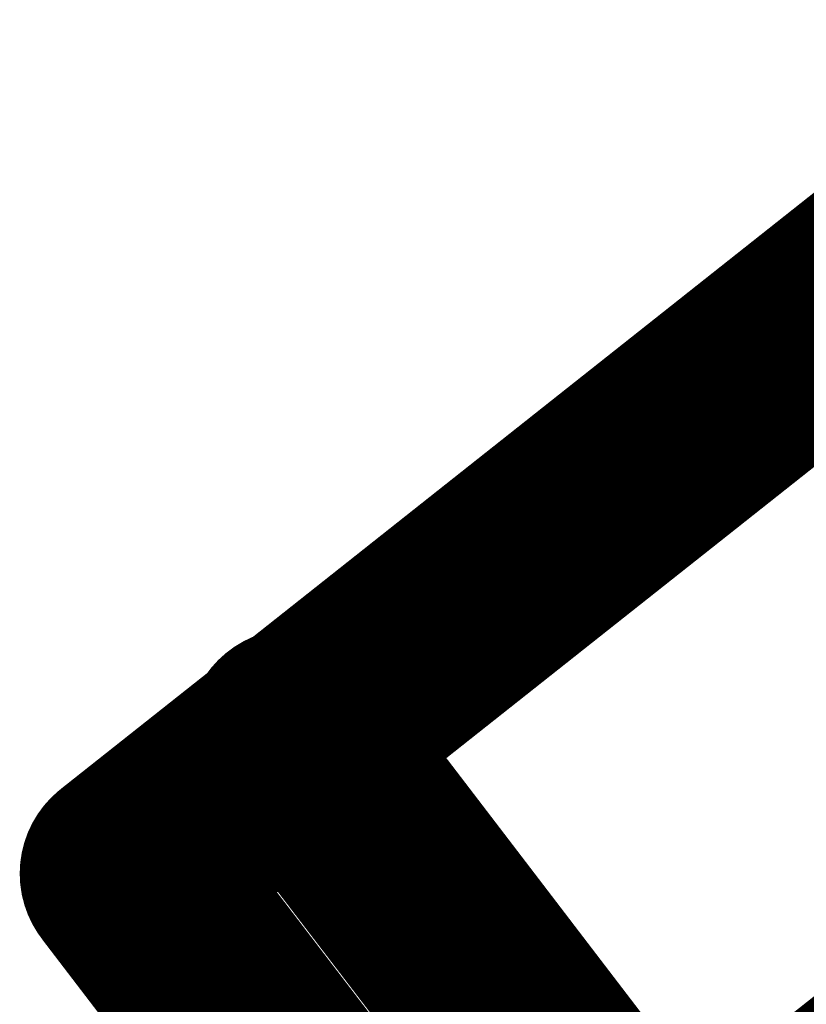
# Model space of a CAD drawing. Header units: millimetres. Extents: x 0 to 154, y -22 to 67.
# Tile 62 of 103: x 0.805 to 1.171, y 27.808 to 28.266. Entities that reach past the tile are written whole.
import ezdxf

# ---------------------------------------------------------------- set-up
doc = ezdxf.new("R2010")
doc.units = ezdxf.units.MM
doc.layers.add('Mechanical7', color=56, linetype='Continuous')

# ---------------------------------------------------------------- blocks, each defined once
blk = doc.blocks.new('USB_M_____B_RA_SMD_P_P_219')
at = {"layer": 'Mechanical7', "const_width": 0.1}
for points in [[(-5.37666, -3.88099), (-4.93859, -3.5342)], [(-5.29907, -3.81714), (-5.1211, -4.04987)], [(-5.19869, -4.11372), (-4.83449, -3.82508)], [(-5.37666, -3.88099), (-5.19869, -4.11372)]]:
    blk.add_lwpolyline(points, dxfattribs=at)
at = {"layer": 'Mechanical7', "const_width": 0.05}
for points in [[(-5.32407, -3.81714, 1), (-5.27407, -3.81714, 1)], [(-5.40166, -3.88099, 1), (-5.35166, -3.88099, 1)], [(-5.40166, -3.88099, 1), (-5.35166, -3.88099, 1)]]:
    blk.add_lwpolyline(points, format="xyb", close=True, dxfattribs=at)

msp = doc.modelspace()

# ---------------------------------------------------------------- block references
at = {"rotation": 360}
msp.add_blockref('USB_M_____B_RA_SMD_P_P_219', (6.2319, 31.74999), dxfattribs=at)

doc.saveas('drawing.dxf')
